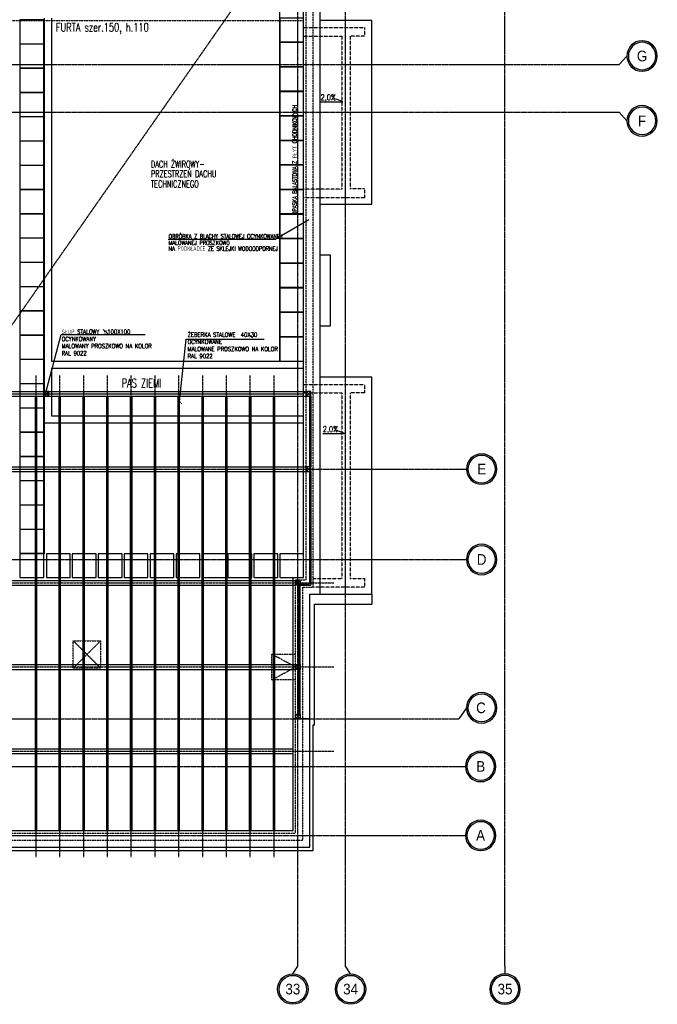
# Model space of a CAD drawing. Extents: x -7228 to 74941, y -112898 to 85621.
# Tile 35 of 256: x 61533 to 62873, y -102686 to -100617. Entities that reach past the tile are written whole.
import ezdxf
from ezdxf.enums import TextEntityAlignment as Align

# ---------------------------------------------------------------- set-up
doc = ezdxf.new("R2010")
doc.units = 0
doc.linetypes.add('CENTER', pattern=[2, 1.25, -0.25, 0.25, -0.25])
doc.linetypes.add('DASHED', pattern=[0.75, 0.5, -0.25])
doc.layers.get('0').update_dxf_attribs({"color": 101, "linetype": 'CONTINUOUS'})
doc.layers.add('_opis', color=53, linetype='CONTINUOUS', lineweight=9)
for name, color, linetype in [('Opis-spadki', 61, 'CONTINUOUS'), ('Os-osie', 14, 'CENTER'), ('Os-osie glowne', 1, 'CENTER'), ('Os-osie-opis', 16, 'CONTINUOUS'), ('Pzt-chodniki-hatch', 252, 'CONTINUOUS'), ('Sc-metal', 141, 'CONTINUOUS'), ('Sch-opis', 51, 'CONTINUOUS'), ('W-idok', 8, 'CONTINUOUS'), ('W-idok pod', 5, 'DASHED'), ('W-izol-w', 144, 'CONTINUOUS'), ('W-widok-spadki', 61, 'CONTINUOUS')]:
    doc.layers.add(name, color=color, linetype=linetype)
doc.styles.add('dwg_opis duży', font='ARIAL.TTF', dxfattribs={"width": 0.9})
doc.styles.add('ROMANS', font='romans', dxfattribs={"width": 0.85})
doc.dimstyles.new('CHMIELNA', dxfattribs={"dimscale": 3.5, "dimtxt": 4, "dimasz": 1.5, "dimexe": 3, "dimexo": 0, "dimgap": 1, "dimtad": 1, "dimdec": 1, "dimrnd": 0.5, "dimzin": 12, "dimdsep": 46, "dimtxsty": 'ROMANS', "dimblk": 'DIMTICK', "dimcen": 0.09, "dimse1": 1, "dimse2": 1, "dimclrd": 143, "dimclrt": 53, "dimadec": 0, "dimazin": 0, "dimtfac": 1, "dimtdec": 1, "dimtix": 1, "dimtmove": 2, "dimatfit": 2, "dimldrblk": 'ARCHTICK', "dimfxl": 0, "dimtolj": 1, "dimtzin": 0, "dimarcsym": 0})

# ---------------------------------------------------------------- blocks, each defined once
blk = doc.blocks.new('SPADKI')
at = {"ltscale": 25}
blk.add_lwpolyline([(0, 0), (0, -70), (-8, -50), (-8, -50)], dxfattribs=at)
at = {"ltscale": 25, "style": 'ROMANS', "width": 0.7}
blk.add_attdef('SP%', text='', height=18, rotation=90, dxfattribs=at).set_placement((-4.9, -24), align=Align.CENTER)
blk = doc.blocks.new('_opis_osi')
blk.add_hatch(color=256).paths.add_polyline_path([(32, -32), (28.8, -32, -1), (-28.8, -32), (-32, -32, 1)])
for radius in [32, 28.8]:
    blk.add_circle((0, -32), radius)
at = {"style": 'dwg_opis duży', "width": 0.9}
blk.add_attdef('AXNAMEV', text='', height=22.4, rotation=90, dxfattribs=at).set_placement((0, -32), align=Align.MIDDLE_CENTER)
blk = doc.blocks.new('_opis_osi_liczbowy')
blk.add_hatch(color=256).paths.add_polyline_path([(32, 32), (32, 28.8, -1), (32, -28.8), (32, -32, 1)])
for radius in [32, 28.8]:
    blk.add_circle((32, 0), radius)
at = {"style": 'dwg_opis duży', "width": 0.9}
blk.add_attdef('AXNAMEH', text='', height=22.4, rotation=90, dxfattribs=at).set_placement((32, 0), align=Align.MIDDLE_CENTER)
blk = doc.blocks.new('DIMTICK')
for p, q in [((-1, 0), (1, 0)), ((0, 1), (0, -1))]:
    blk.add_line(p, q)
at = {"const_width": 0.141}
blk.add_lwpolyline([(0.71, 0.71), (-0.71, -0.71)], dxfattribs=at)

msp = doc.modelspace()

# ---------------------------------------------------------------- linework, layer by layer
msp.add_lwpolyline([(61584.547, -101398.302), (61584.547, -101408.302), (61594.547, -101408.302), (61594.547, -101398.302)], close=True)
for points in [[(61584.547, -101398.302), (61594.547, -101408.302)], [(61594.547, -101398.302), (61584.547, -101408.302)]]:
    msp.add_lwpolyline(points)
at = {"layer": 'Os-osie', "ltscale": 0.5}
for points in [[(61567.547, -102377.275), (61567.547, -101364.302)], [(61617.547, -102377.275), (61617.547, -101364.302)], [(61667.547, -102377.275), (61667.547, -101364.302)], [(61717.547, -102377.275), (61717.547, -101364.302)], [(61767.547, -102377.275), (61767.547, -101364.302)], [(61817.547, -102377.275), (61817.547, -101364.302)], [(61867.547, -102377.275), (61867.547, -101364.302)], [(61917.547, -102377.275), (61917.547, -101364.302)], [(61967.547, -102377.275), (61967.547, -101364.302)], [(62017.547, -102377.275), (62017.547, -101364.302)], [(62067.547, -102377.275), (62067.547, -101364.302)], [(60622.048, -101800.302), (62193.047, -101800.302)], [(60622.048, -101977.302), (62193.047, -101977.302)], [(60622.048, -102154.302), (62193.047, -102154.302)]]:
    msp.add_lwpolyline(points, dxfattribs=at)
at = {"layer": 'Os-osie glowne'}
for points in [[(62117.547, -102606.302), (62117.547, -96629.302)], [(62217.547, -102606.302), (62217.547, -96629.302)], [(62552.547, -102606.302), (62552.547, -96629.302)], [(50525.547, -100711.302), (62792.547, -100711.302)], [(50525.547, -100811.302), (62792.547, -100811.302)], [(50525.547, -101561.302), (62455.513, -101561.302)], [(50525.547, -101751.302), (62455.513, -101751.302)], [(50525.547, -102086.302), (62455.513, -102086.302)], [(50525.547, -102186.302), (62453.513, -102186.302)], [(50525.547, -102331.302), (62453.513, -102331.302)]]:
    msp.add_lwpolyline(points, dxfattribs=at)
at = {"layer": 'Os-osie-opis'}
for points in [[(62808.547, -100693.142), (62792.547, -100711.302)], [(62808.547, -100829.462), (62792.547, -100811.302)], [(62455.513, -101561.302), (62471.513, -101561.302)], [(62455.513, -101751.302), (62471.513, -101751.302)], [(62471.513, -102063.142), (62455.513, -102086.302)], [(62453.513, -102186.302), (62469.513, -102186.302)], [(62453.513, -102331.302), (62469.513, -102331.302)], [(62106.887, -102622.302), (62117.547, -102606.302)], [(62228.208, -102622.302), (62217.547, -102606.302)], [(62552.547, -102606.302), (62552.547, -102622.302)]]:
    msp.add_lwpolyline(points, dxfattribs=at)
at = {"layer": 'Pzt-chodniki-hatch'}
for points in [[(61533.548, -100617.302), (61533.548, -100667.302), (61583.548, -100667.302), (61583.548, -100617.302)], [(62079.547, -100613.302), (62079.547, -100663.302), (62129.547, -100663.302), (62129.547, -100613.302)], [(61533.548, -100668.302), (61533.548, -100718.302), (61583.548, -100718.302), (61583.548, -100668.302)], [(62079.547, -100664.902), (62079.547, -100714.902), (62129.547, -100714.902), (62129.547, -100664.902)], [(61533.548, -100719.302), (61533.548, -100769.302), (61583.548, -100769.302), (61583.548, -100719.302)], [(62079.547, -100716.502), (62079.547, -100766.502), (62129.547, -100766.502), (62129.547, -100716.502)], [(61533.548, -100770.302), (61533.548, -100820.302), (61583.548, -100820.302), (61583.548, -100770.302)], [(62079.547, -100768.102), (62079.547, -100818.102), (62129.547, -100818.102), (62129.547, -100768.102)], [(61533.548, -100821.302), (61533.548, -100871.302), (61583.548, -100871.302), (61583.548, -100821.302)], [(62079.547, -100819.702), (62079.547, -100869.702), (62129.547, -100869.702), (62129.547, -100819.702)], [(61533.548, -100872.302), (61533.548, -100922.302), (61583.548, -100922.302), (61583.548, -100872.302)], [(62079.547, -100871.302), (62079.547, -100921.302), (62129.547, -100921.302), (62129.547, -100871.302)], [(61533.548, -100923.302), (61533.548, -100973.302), (61583.548, -100973.302), (61583.548, -100923.302)], [(62079.547, -100922.902), (62079.547, -100972.902), (62129.547, -100972.902), (62129.547, -100922.902)], [(61533.548, -100974.302), (61533.548, -101024.302), (61583.548, -101024.302), (61583.548, -100974.302)], [(62079.547, -100974.502), (62079.547, -101024.502), (62129.547, -101024.502), (62129.547, -100974.502)], [(61533.548, -101025.302), (61533.548, -101075.302), (61583.548, -101075.302), (61583.548, -101025.302)], [(62079.547, -101026.102), (62079.547, -101076.102), (62129.547, -101076.102), (62129.547, -101026.102)], [(61533.548, -101076.302), (61533.548, -101126.302), (61583.548, -101126.302), (61583.548, -101076.302)], [(62079.547, -101077.702), (62079.547, -101127.702), (62129.547, -101127.702), (62129.547, -101077.702)], [(61533.548, -101127.302), (61533.548, -101177.302), (61583.548, -101177.302), (61583.548, -101127.302)], [(62079.547, -101129.302), (62079.547, -101179.302), (62129.547, -101179.302), (62129.547, -101129.302)], [(61533.548, -101178.302), (61533.548, -101228.302), (61583.548, -101228.302), (61583.548, -101178.302)], [(62079.547, -101180.902), (62079.547, -101230.902), (62129.547, -101230.902), (62129.547, -101180.902)], [(61533.548, -101229.302), (61533.548, -101279.302), (61583.548, -101279.302), (61583.548, -101229.302)], [(62079.547, -101232.502), (62079.547, -101282.502), (62129.547, -101282.502), (62129.547, -101232.502)], [(61533.548, -101280.302), (61533.548, -101330.302), (61583.548, -101330.302), (61583.548, -101280.302)], [(62079.547, -101284.302), (62079.547, -101334.302), (62129.547, -101334.302), (62129.547, -101284.302)], [(61533.548, -101331.302), (61533.548, -101381.302), (61583.548, -101381.302), (61583.548, -101331.302)], [(61533.548, -101382.302), (61533.548, -101432.302), (61583.548, -101432.302), (61583.548, -101382.302)], [(61533.548, -101433.302), (61533.548, -101483.302), (61583.548, -101483.302), (61583.548, -101433.302)], [(61533.548, -101484.302), (61533.548, -101534.302), (61583.548, -101534.302), (61583.548, -101484.302)], [(61533.548, -101535.302), (61533.548, -101585.302), (61583.548, -101585.302), (61583.548, -101535.302)], [(61533.548, -101586.302), (61533.548, -101636.302), (61583.548, -101636.302), (61583.548, -101586.302)], [(61533.548, -101637.302), (61533.548, -101687.302), (61583.548, -101687.302), (61583.548, -101637.302)], [(61533.548, -101688.302), (61533.548, -101738.302), (61583.548, -101738.302), (61583.548, -101688.302)], [(61533.548, -101739.302), (61533.548, -101789.302), (61583.548, -101789.302), (61583.548, -101739.302)], [(61589.047, -101739.302), (61589.047, -101789.302), (61639.047, -101789.302), (61639.047, -101739.302)], [(61643.547, -101739.302), (61643.547, -101789.302), (61693.547, -101789.302), (61693.547, -101739.302)], [(61698.047, -101739.302), (61698.047, -101789.302), (61748.047, -101789.302), (61748.047, -101739.302)], [(61752.547, -101739.302), (61752.547, -101789.302), (61802.547, -101789.302), (61802.547, -101739.302)], [(61807.047, -101739.302), (61807.047, -101789.302), (61857.047, -101789.302), (61857.047, -101739.302)], [(61861.547, -101739.302), (61861.547, -101789.302), (61911.547, -101789.302), (61911.547, -101739.302)], [(61916.047, -101739.302), (61916.047, -101789.302), (61966.047, -101789.302), (61966.047, -101739.302)], [(61970.547, -101739.302), (61970.547, -101789.302), (62020.547, -101789.302), (62020.547, -101739.302)], [(62025.047, -101739.302), (62025.047, -101789.302), (62075.047, -101789.302), (62075.047, -101739.302)], [(62079.547, -101739.302), (62079.547, -101789.302), (62129.547, -101789.302), (62129.547, -101739.302)]]:
    msp.add_lwpolyline(points, close=True, dxfattribs=at)
at = {"layer": 'Sc-metal', "ltscale": 0.5}
for points in [[(60692.547, -101398.302), (62134.547, -101398.302)], [(60702.547, -101408.302), (62134.547, -101408.302)], [(61566.047, -102321.302), (61566.047, -101408.302)], [(61569.047, -102321.302), (61569.047, -101408.302)], [(61616.047, -102321.302), (61616.047, -101408.302)], [(61619.047, -102321.302), (61619.047, -101408.302)], [(61666.047, -102321.302), (61666.047, -101408.302)], [(61669.047, -102321.302), (61669.047, -101408.302)], [(61716.047, -102321.302), (61716.047, -101408.302)], [(61719.047, -102321.302), (61719.047, -101408.302)], [(61766.047, -102321.302), (61766.047, -101408.302)], [(61769.047, -102321.302), (61769.047, -101408.302)], [(61816.047, -102321.302), (61816.047, -101408.302)], [(61819.047, -102321.302), (61819.047, -101408.302)], [(61866.047, -102321.302), (61866.047, -101408.302)], [(61869.047, -102321.302), (61869.047, -101408.302)], [(61916.047, -102321.302), (61916.047, -101408.302)], [(61919.047, -102321.302), (61919.047, -101408.302)], [(61966.047, -102321.302), (61966.047, -101408.302)], [(61969.047, -102321.302), (61969.047, -101408.302)], [(62016.047, -102321.302), (62016.047, -101408.302)], [(62019.047, -102321.302), (62019.047, -101408.302)], [(62066.047, -102321.302), (62066.047, -101408.302)], [(62069.047, -102321.302), (62069.047, -101408.302)], [(60702.547, -101556.302), (62134.547, -101556.302)], [(60702.547, -101566.302), (62134.547, -101566.302)], [(60702.547, -101795.302), (62112.547, -101795.302)], [(60702.547, -101805.302), (62112.547, -101805.302)], [(62119.547, -101972.302), (62119.547, -101805.302)], [(62122.547, -101972.302), (62122.547, -101805.302)], [(60702.547, -101972.302), (62112.547, -101972.302)], [(60702.547, -101982.302), (62112.547, -101982.302)], [(62119.547, -102076.302), (62119.547, -101982.302)], [(62122.547, -102076.302), (62122.547, -101982.302)], [(60707.547, -102149.302), (62107.547, -102149.302)], [(60707.547, -102159.302), (62107.547, -102159.302)]]:
    msp.add_lwpolyline(points, dxfattribs=at)
at = {"layer": 'Sc-metal'}
for points in [[(61584.547, -101398.302), (61584.547, -101408.302), (61594.547, -101408.302), (61594.547, -101398.302)], [(62134.547, -101398.302), (62134.547, -101408.302), (62144.547, -101408.302), (62144.547, -101398.302)], [(62134.547, -101556.302), (62134.547, -101566.302), (62144.547, -101566.302), (62144.547, -101556.302)], [(62112.547, -101805.302), (62112.547, -101795.302), (62122.547, -101795.302), (62122.547, -101805.302)], [(62112.547, -101982.302), (62112.547, -101972.302), (62122.547, -101972.302), (62122.547, -101982.302)], [(62112.547, -102086.302), (62112.547, -102076.302), (62122.547, -102076.302), (62122.547, -102086.302)]]:
    msp.add_lwpolyline(points, close=True, dxfattribs=at)
for points in [[(61584.547, -101398.302), (61594.547, -101408.302)], [(61594.547, -101398.302), (61584.547, -101408.302)], [(62134.547, -101398.302), (62144.547, -101408.302)], [(62144.547, -101398.302), (62134.547, -101408.302)], [(62141.547, -101408.302), (62141.547, -101556.302)], [(62144.547, -101408.302), (62144.547, -101556.302)], [(62134.547, -101556.302), (62144.547, -101566.302)], [(62144.547, -101556.302), (62134.547, -101566.302)], [(62141.547, -101566.302), (62141.547, -101802.302)], [(62144.547, -101566.302), (62144.547, -101805.302)], [(62112.547, -101805.302), (62122.547, -101795.302)], [(62122.547, -101805.302), (62112.547, -101795.302)], [(62122.547, -101802.302), (62141.547, -101802.302)], [(62122.547, -101805.302), (62144.547, -101805.302)], [(62112.547, -101982.302), (62122.547, -101972.302)], [(62122.547, -101982.302), (62112.547, -101972.302)], [(62112.547, -102086.302), (62122.547, -102076.302)], [(62122.547, -102086.302), (62112.547, -102076.302)]]:
    msp.add_lwpolyline(points, dxfattribs=at)
at = {"layer": 'Sch-opis'}
for p, q in [((61708.663, -101268.018), (61717.988, -101277.343)), ((62015.432, -101279.147), (62021.96, -101285.675))]:
    msp.add_line(p, q, dxfattribs=at)
msp.add_lwpolyline([(61844.764, -101077.787), (62070.04, -101077.787), (62140.266, -101036.547)], dxfattribs=at)
for points, const_width in [([(61710.446, -101269.801), (61710.446, -101275.561), (61716.206, -101275.561), (61716.206, -101269.801), (61710.446, -101269.801)], 0.72), ([(62016.68, -101280.395), (62016.68, -101284.427), (62020.712, -101284.427), (62020.712, -101280.395), (62016.68, -101280.395)], 0.504)]:
    msp.add_lwpolyline(points, dxfattribs=dict(at, const_width=const_width))
at = {"layer": 'W-idok', "linetype": 'DASHED', "ltscale": 0.5}
for p, q in [((62134.547, -101794.302), (62134.547, -97821.302)), ((62149.547, -101809.302), (62149.547, -97821.302)), ((62112.547, -102326.302), (62112.547, -101794.302)), ((62112.547, -101794.302), (62134.547, -101794.302)), ((62127.547, -102341.302), (62127.547, -101809.302)), ((62127.547, -101809.302), (62149.547, -101809.302)), ((60702.547, -102326.302), (62112.547, -102326.302)), ((60687.547, -102341.302), (62127.547, -102341.302))]:
    msp.add_line(p, q, dxfattribs=at)
at = {"layer": 'W-idok'}
msp.add_line((62079.547, -101334.302), (62079.547, -100466.302), dxfattribs=at)
for points in [[(61584.547, -100613.302), (61584.547, -101739.302)], [(61599.547, -100613.302), (61599.547, -101334.302)], [(61599.547, -101334.302), (62129.547, -101334.302)], [(61599.547, -101349.302), (61599.547, -101449.302)], [(61599.547, -101349.302), (62129.547, -101349.302)], [(61584.547, -101403.302), (62129.547, -101403.302)], [(61584.547, -101464.302), (62129.547, -101464.302)], [(61599.547, -101449.302), (62129.547, -101449.302)]]:
    msp.add_lwpolyline(points, dxfattribs=at)
at = {"layer": 'W-idok', "linetype": 'DASHED'}
msp.add_lwpolyline([(61434.547, -101403.302), (61584.547, -101403.302)], dxfattribs=at)
at = {"layer": 'W-idok', "linetype": 'DASHED', "ltscale": 0.5}
msp.add_lwpolyline([(61645.675, -101922.498), (61702.675, -101922.498), (61702.675, -101979.498), (61645.675, -101979.498)], close=True, dxfattribs=at)
for points in [[(61645.675, -101922.498), (61702.675, -101979.498)], [(61702.675, -101922.498), (61645.675, -101979.498)], [(62112.547, -102004.412), (62062.547, -102004.412), (62062.547, -101950.412), (62112.547, -101950.412)], [(62062.547, -102004.412), (62112.547, -101977.388), (62062.547, -101950.412)]]:
    msp.add_lwpolyline(points, dxfattribs=at)
at = {"layer": 'W-idok pod', "linetype": 'Continuous'}
for p, q in [((62272.547, -100618.302), (62164.547, -100618.302)), ((62272.547, -101004.302), (62272.547, -100618.302)), ((62164.547, -101004.302), (62272.547, -101004.302)), ((62272.547, -101368.302), (62164.547, -101368.302)), ((62272.547, -101824.302), (62272.547, -101368.302))]:
    msp.add_line(p, q, dxfattribs=at)
at = {"layer": 'W-idok pod'}
for points in [[(62127.547, -100633.302), (62257.547, -100633.302), (62257.547, -100651.302), (62227.547, -100651.302), (62227.547, -100971.302), (62257.547, -100971.302), (62257.547, -100991.302), (62127.547, -100991.302)], [(62127.547, -100651.302), (62209.547, -100651.302), (62209.547, -100973.302), (62127.547, -100973.302)], [(62127.547, -101383.302), (62257.547, -101383.302), (62257.547, -101401.302), (62227.547, -101401.302), (62227.547, -101791.302)], [(62127.547, -101401.302), (62209.547, -101401.302), (62209.547, -101791.302)], [(62149.547, -101791.302), (62209.547, -101791.302)], [(62227.547, -101791.302), (62257.547, -101791.302), (62257.547, -101809.302), (62149.547, -101809.302)]]:
    msp.add_lwpolyline(points, dxfattribs=at)
at = {"layer": 'W-idok pod', "linetype": 'Continuous'}
for points in [[(62164.547, -101111.302), (62185.547, -101111.302), (62185.547, -101261.302), (62164.547, -101261.302)], [(62164.547, -101824.302), (62272.547, -101824.302)]]:
    msp.add_lwpolyline(points, dxfattribs=at)
at = {"layer": 'W-izol-w', "linetype": 'Continuous'}
for p, q in [((62129.547, -101789.302), (62129.547, -97836.302)), ((62164.547, -100618.302), (62164.547, -99868.302)), ((62164.547, -101824.302), (62164.547, -100618.302)), ((62107.547, -102321.302), (62107.547, -101789.302)), ((62107.547, -101789.302), (62129.547, -101789.302)), ((62142.547, -102356.302), (62142.547, -101824.302)), ((62142.547, -101824.302), (62164.547, -101824.302)), ((60707.547, -102321.302), (62107.547, -102321.302)), ((60672.547, -102356.302), (62142.547, -102356.302))]:
    msp.add_line(p, q, dxfattribs=at)
for points in [[(62272.547, -101824.302), (62272.547, -101845.302)], [(60662.547, -101845.302), (60662.547, -102084.302), (60665.547, -102084.302), (60665.547, -102363.302), (62149.547, -102363.302), (62149.547, -102098.864), (62152.547, -102098.864), (62152.547, -101845.302)], [(62152.547, -101845.302), (62272.547, -101845.302)], [(62142.547, -102086.302), (62107.547, -102086.302)]]:
    msp.add_lwpolyline(points, dxfattribs=at)
at = {"layer": 'W-widok-spadki', "linetype": 'DASHED', "ltscale": 0.5}
for points in [[(62069.547, -100466.302), (61415.548, -101403.302)], [(60707.547, -100618.302), (62129.547, -100618.302)], [(60707.547, -101403.302), (62129.547, -101403.302)]]:
    msp.add_lwpolyline(points, dxfattribs=at)

# ---------------------------------------------------------------- block references
at = {"layer": 'Opis-spadki'}
ref = msp.add_blockref('SPADKI', (62165.365, -100789.208), dxfattribs=dict(at, xscale=-0.6604040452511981, yscale=0.6604040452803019, zscale=0.6604040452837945, rotation=90))
ref.add_attrib('SP%', '2,0%', dxfattribs={"layer": '0', "ltscale": 25, "height": 11.8873, "style": 'ROMANS', "width": 0.7}).set_placement((62181.246, -100785.974), align=Align.CENTER)
ref = msp.add_blockref('SPADKI', (62169.948, -101486.593), dxfattribs=dict(at, xscale=-0.6604040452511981, yscale=0.6604040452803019, zscale=0.6604040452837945, rotation=90))
ref.add_attrib('SP%', '2,0%', dxfattribs={"layer": '0', "ltscale": 25, "height": 11.8873, "style": 'ROMANS', "width": 0.7}).set_placement((62185.829, -101483.36), align=Align.CENTER)
at = {"layer": 'Os-osie-opis'}
ref = msp.add_blockref('_opis_osi', (62808.547, -100693.142), dxfattribs=dict(at, xscale=-1, rotation=90))
ref.add_attrib('AXNAMEV', 'G', dxfattribs={"layer": '0', "height": 22.4, "style": 'dwg_opis duży', "width": 0.9}).set_placement((62840.547, -100693.142), align=Align.MIDDLE_CENTER)
ref = msp.add_blockref('_opis_osi', (62808.547, -100829.462), dxfattribs=dict(at, xscale=-1, rotation=90))
ref.add_attrib('AXNAMEV', 'F', dxfattribs={"layer": '0', "height": 22.4, "style": 'dwg_opis duży', "width": 0.9}).set_placement((62840.547, -100829.462), align=Align.MIDDLE_CENTER)
ref = msp.add_blockref('_opis_osi', (62471.513, -101561.302), dxfattribs=dict(at, xscale=-1, rotation=90))
ref.add_attrib('AXNAMEV', 'E', dxfattribs={"layer": '0', "height": 22.4, "style": 'dwg_opis duży', "width": 0.9}).set_placement((62503.513, -101561.302), align=Align.MIDDLE_CENTER)
ref = msp.add_blockref('_opis_osi', (62471.513, -101751.302), dxfattribs=dict(at, xscale=-1, rotation=90))
ref.add_attrib('AXNAMEV', 'D', dxfattribs={"layer": '0', "height": 22.4, "style": 'dwg_opis duży', "width": 0.9}).set_placement((62503.513, -101751.302), align=Align.MIDDLE_CENTER)
ref = msp.add_blockref('_opis_osi', (62471.513, -102063.142), dxfattribs=dict(at, xscale=-1, rotation=90))
ref.add_attrib('AXNAMEV', 'C', dxfattribs={"layer": '0', "height": 22.4, "style": 'dwg_opis duży', "width": 0.9}).set_placement((62502.124, -102063.142), align=Align.MIDDLE_CENTER)
ref = msp.add_blockref('_opis_osi', (62469.513, -102186.302), dxfattribs=dict(at, xscale=-1, rotation=90))
ref.add_attrib('AXNAMEV', 'B', dxfattribs={"layer": '0', "height": 22.4, "style": 'dwg_opis duży', "width": 0.9}).set_placement((62501.637, -102186.302), align=Align.MIDDLE_CENTER)
ref = msp.add_blockref('_opis_osi', (62469.513, -102331.302), dxfattribs=dict(at, xscale=-1, rotation=90))
ref.add_attrib('AXNAMEV', 'A', dxfattribs={"layer": '0', "height": 22.4, "style": 'dwg_opis duży', "width": 0.9}).set_placement((62501.252, -102331.302), align=Align.MIDDLE_CENTER)
at = {"layer": 'Os-osie-opis', "rotation": 270}
for p, values in [((62106.887, -102622.302), {'AXNAMEH': '33'}), ((62228.208, -102622.302), {'AXNAMEH': '34'})]:
    msp.add_blockref('_opis_osi_liczbowy', p, dxfattribs=at).add_auto_attribs(values)
at = {"layer": 'Os-osie-opis'}
ref = msp.add_blockref('_opis_osi_liczbowy', (62552.547, -102622.302), dxfattribs=dict(at, xscale=-1, rotation=90))
ref.add_attrib('AXNAMEH', '35', dxfattribs={"layer": '0', "height": 22.4, "style": 'dwg_opis duży', "width": 0.9}).set_placement((62552.657, -102654.287), align=Align.MIDDLE_CENTER)

# ---------------------------------------------------------------- texts
at = {"layer": 'Sch-opis', "style": 'ROMANS', "width": 0.7}
for s, height, p in [('FURTA szer.150, h.110', 18, (61609.244, -100641.766)), ('DACH ŻWIROWY- ', 14.4, (61808.621, -100927.646)), ('PRZESTRZEŃ DACHU', 14.4, (61808.621, -100947.889)), ('TECHNICZNEGO', 14.4, (61808.621, -100969.438)), ('OBRÓBKA Z BLACHY STALOWEJ OCYNKOWANEJ', 9, (61845.973, -101076.553)), ('MALOWANEJ PROSZKOWO', 9, (61845.973, -101090.336)), ('NA PODKŁADCE ZE SKLEJKI WODOODPORNEJ', 9, (61845.973, -101102.391)), ('PAS ZIEMI', 18, (61747.267, -101389.605))]:
    msp.add_text(s, height=height, dxfattribs=at).set_placement(p)
msp.add_text('OPASKA BALASTOWA Z PŁYT CHODNIKOWYCH', height=9, rotation=90, dxfattribs=at).set_placement((62115.254, -101027.474))
at = {"layer": 'Sch-opis', "char_height": 9, "width": 203.76147, "attachment_point": 1, "style": 'ROMANS'}
for s, insert in [('SŁUP STALOWY   100X100 OCYNKOWANY \\PMALOWANY PROSZKOWO NA KOLOR RAL 9022', (61621.228, -101268.309)), ('ŻEBERKA STALOWE  40X30 OCYNKOWANE \\PMALOWANE PROSZKOWO NA KOLOR RAL 9022', (61885.793, -101274.41))]:
    msp.add_mtext(s, dxfattribs=dict(at, insert=insert))

# ---------------------------------------------------------------- leaders
at = {"layer": '_opis'}
msp.add_leader([(61869.047, -101418.96), (61883.097, -101288.268), (62046.77, -101288.268)], dimstyle='CHMIELNA', override={"dimasz": 3, "dimtad": 0}, dxfattribs=at)
at = {"layer": 'Sch-opis'}
msp.add_leader([(61586.917, -101403.302), (61620.454, -101278.219), (61796.721, -101278.219)], dimstyle='CHMIELNA', override={"dimasz": 3, "dimtad": 0}, dxfattribs=at)

doc.saveas('drawing.dxf')
